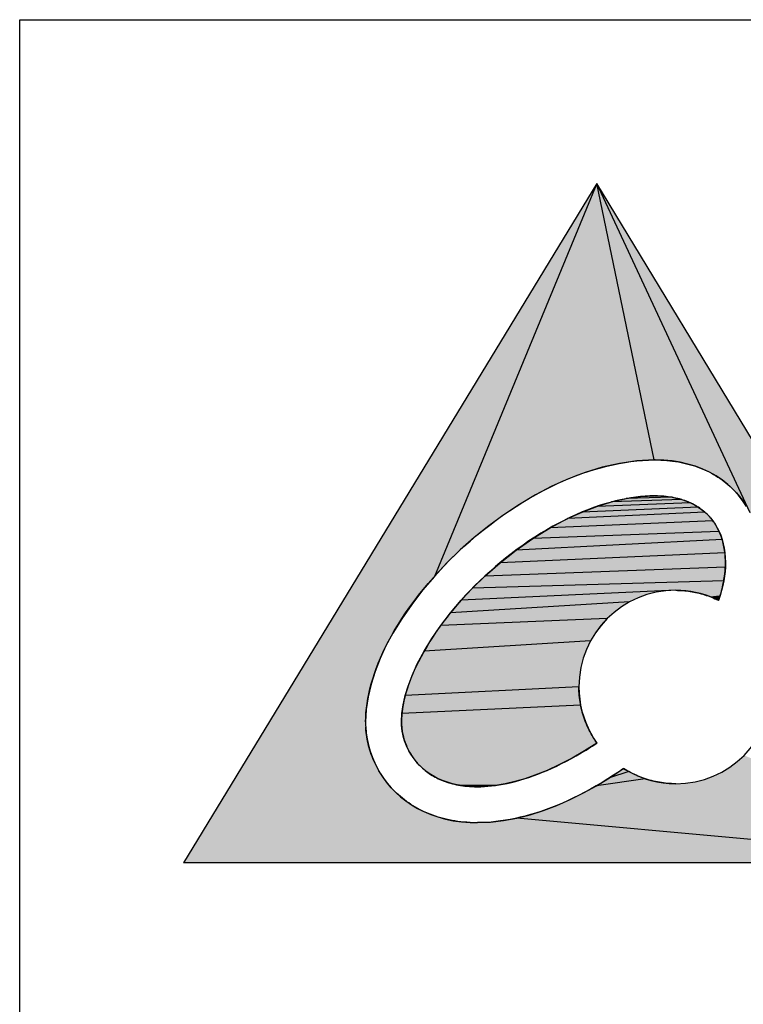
# Model space of a CAD drawing. Extents: x 0 to 1189, y 0 to 841.
# Tile 23 of 53: x 909 to 923, y 70 to 90. Entities that reach past the tile are written whole.
import ezdxf

# ---------------------------------------------------------------- set-up
doc = ezdxf.new("R2010")
doc.units = 0
doc.header["$LTSCALE"] = 65.395
doc.header["$MEASUREMENT"] = 0
doc.layers.get('0').update_dxf_attribs({"linetype": 'CONTINUOUS'})

msp = doc.modelspace()

# ---------------------------------------------------------------- linework, layer by layer
at = {"color": 3, "linetype": 'Continuous'}
for p, q in [((909, 90), (1174, 90)), ((909, 15), (909, 90))]:
    msp.add_line(p, q, dxfattribs=at)
at = {"color": 4, "linetype": 'Continuous'}
for p, q in [((920.46088, 86.74658), (912.25, 73.25)), ((920.46088, 86.74658), (917.2351, 78.93934)), ((928.6309, 73.25), (920.46088, 86.74658)), ((923.503, 80.20565), (920.46088, 86.74658)), ((921.59858, 81.25252), (920.46088, 86.74658)), ((920.91145, 81.18455), (920.56986, 81.10794)), ((921.25436, 81.23332), (920.91145, 81.18455)), ((921.5974, 81.25244), (921.25436, 81.23332)), ((921.59858, 81.25252), (921.5974, 81.25244)), ((921.59986, 81.25259), (921.59838, 81.25251)), ((921.60124, 81.25265), (921.5995, 81.25257)), ((921.60271, 81.25269), (921.60078, 81.25263)), ((921.60429, 81.25273), (921.60227, 81.25268)), ((921.60399, 81.25272), (921.6077, 81.25279)), ((921.60595, 81.25276), (921.60807, 81.25278)), ((921.61774, 81.2528), (921.6077, 81.25279)), ((921.60807, 81.25278), (921.61267, 81.2528)), ((921.78896, 81.24801), (921.61774, 81.25279)), ((921.95521, 81.2329), (921.78896, 81.24801)), ((922.11614, 81.20768), (921.95521, 81.2329)), ((922.2714, 81.17257), (922.11614, 81.20768)), ((920.23075, 81.0053), (919.89529, 80.87844)), ((920.56986, 81.10794), (920.23075, 81.0053)), ((922.42063, 81.12777), (922.2714, 81.17257)), ((922.56348, 81.07349), (922.42063, 81.12777)), ((922.6996, 81.00996), (922.56348, 81.07349)), ((922.82864, 80.93738), (922.6996, 81.00996)), ((919.89529, 80.87844), (919.56466, 80.72918)), ((922.95023, 80.85595), (922.82864, 80.93738)), ((923.06404, 80.7659), (922.95023, 80.85595)), ((919.56466, 80.72918), (919.24003, 80.55932)), ((923.1697, 80.66744), (923.06404, 80.7659)), ((923.26686, 80.56164), (923.1697, 80.66744)), ((919.24003, 80.55932), (918.92257, 80.37068)), ((920.46321, 80.33009), (920.75452, 80.41917)), ((922.32218, 80.39978), (920.46321, 80.33009)), ((920.75452, 80.41917), (921.04291, 80.48462)), ((922.14974, 80.46517), (920.75452, 80.41917)), ((921.04291, 80.48462), (921.32666, 80.52497)), ((921.95483, 80.51101), (921.04291, 80.48462)), ((921.32666, 80.52497), (921.60406, 80.53874)), ((921.61774, 80.53874), (921.60406, 80.53874)), ((921.61774, 80.53874), (921.73626, 80.53531)), ((921.73626, 80.53531), (921.84858, 80.52598)), ((921.84858, 80.52598), (921.95483, 80.51101)), ((921.95483, 80.51101), (922.05517, 80.49066)), ((922.05517, 80.49066), (922.14974, 80.46517)), ((922.14974, 80.46517), (922.23869, 80.43479)), ((922.23869, 80.43479), (922.32218, 80.39978)), ((922.32218, 80.39978), (922.40035, 80.36038)), ((923.35481, 80.44908), (923.26686, 80.56164)), ((923.43352, 80.33025), (923.35481, 80.44908)), ((918.92257, 80.37068), (918.61346, 80.16507)), ((919.87874, 80.08685), (920.17071, 80.21882)), ((922.60444, 80.2184), (919.87874, 80.08685)), ((920.17071, 80.21882), (920.46321, 80.33009)), ((922.47335, 80.31685), (920.17071, 80.21882)), ((922.40035, 80.36038), (922.47335, 80.31685)), ((922.47335, 80.31685), (922.54133, 80.26944)), ((922.54133, 80.26944), (922.60444, 80.2184)), ((922.60444, 80.2184), (922.66282, 80.16398)), ((918.61346, 80.16507), (918.31387, 79.94429)), ((919.53148, 79.90321), (919.87874, 80.08685)), ((922.76626, 80.04339), (919.53148, 79.90321)), ((922.66282, 80.16398), (922.71658, 80.10566)), ((922.71658, 80.10566), (922.76626, 80.04339)), ((922.76626, 80.04339), (922.81177, 79.97723)), ((918.31387, 79.94429), (918.02496, 79.71016)), ((919.19044, 79.69438), (919.53148, 79.90321)), ((922.88982, 79.8334), (919.19044, 79.69438)), ((922.81177, 79.97723), (922.85299, 79.90722)), ((922.85299, 79.90722), (922.88982, 79.8334)), ((922.88982, 79.8334), (922.92213, 79.75581)), ((918.02496, 79.71016), (917.74792, 79.4645)), ((918.85857, 79.46291), (919.19044, 79.69438)), ((922.94983, 79.67449), (918.85857, 79.46291)), ((922.92213, 79.75581), (922.94983, 79.67449)), ((922.94983, 79.67449), (922.97281, 79.5895)), ((917.74792, 79.4645), (917.48461, 79.20619)), ((918.53886, 79.21132), (918.85857, 79.46291)), ((922.97281, 79.5895), (922.99095, 79.50087)), ((922.99095, 79.50087), (923.00414, 79.40864)), ((923.00414, 79.40864), (918.53886, 79.21132)), ((923.00414, 79.40864), (923.01228, 79.31287)), ((923.01228, 79.31287), (923.01526, 79.21358)), ((917.48461, 79.20619), (917.2351, 78.93934)), ((918.23428, 78.94214), (918.53886, 79.21132)), ((923.01323, 79.12638), (918.23428, 78.94214)), ((923.00707, 79.037), (922.99669, 78.94557)), ((923.01323, 79.12638), (923.00707, 79.037)), ((923.01526, 79.21358), (923.01323, 79.12638)), ((917.2351, 78.93934), (917.00105, 78.66508)), ((917.99241, 78.70804), (918.23428, 78.94214)), ((922.98201, 78.85221), (917.99241, 78.70804)), ((922.98201, 78.85221), (922.96291, 78.75705)), ((922.99669, 78.94557), (922.98201, 78.85221)), ((917.00105, 78.66508), (916.78417, 78.38454)), ((917.76541, 78.46546), (917.99241, 78.70804)), ((922.02688, 78.66332), (917.76541, 78.46546)), ((921.83034, 78.6534), (921.63949, 78.62429)), ((922.02688, 78.66332), (921.83034, 78.6534)), ((922.12821, 78.66062), (922.02688, 78.66332)), ((922.22814, 78.65263), (922.12821, 78.66062)), ((922.32653, 78.63951), (922.22814, 78.65263)), ((922.42328, 78.62142), (922.32653, 78.63951)), ((922.93932, 78.66022), (922.91114, 78.56186)), ((922.96291, 78.75705), (922.93932, 78.66022)), ((917.55451, 78.21657), (917.76541, 78.46546)), ((921.27871, 78.51234), (921.11071, 78.43145)), ((921.45529, 78.57695), (921.27871, 78.51234)), ((921.63949, 78.62429), (921.45529, 78.57695)), ((922.51828, 78.59852), (922.42328, 78.62142)), ((922.61139, 78.57097), (922.51828, 78.59852)), ((922.7025, 78.53894), (922.61139, 78.57097)), ((922.79151, 78.50259), (922.7025, 78.53894)), ((922.87828, 78.46208), (922.79151, 78.50259)), ((922.91114, 78.56186), (922.87828, 78.46208)), ((916.78417, 78.38454), (916.58612, 78.09885)), ((921.11071, 78.43145), (917.55451, 78.21657)), ((920.95225, 78.33523), (920.8043, 78.22465)), ((921.11071, 78.43145), (920.95225, 78.33523)), ((916.58612, 78.09885), (916.40861, 77.80913)), ((917.36093, 77.96353), (917.55451, 78.21657)), ((920.66783, 78.10068), (917.36093, 77.96353)), ((920.66783, 78.10068), (920.54381, 77.96429)), ((920.8043, 78.22465), (920.66783, 78.10068)), ((917.18591, 77.7085), (917.36093, 77.96353)), ((920.54381, 77.96429), (920.43318, 77.81644)), ((916.40861, 77.80913), (916.27407, 77.55845)), ((917.03066, 77.45365), (917.18591, 77.7085)), ((920.43318, 77.81644), (920.33693, 77.6581)), ((916.27407, 77.55845), (916.1569, 77.30636)), ((920.33693, 77.6581), (917.03066, 77.45365)), ((920.25602, 77.49024), (920.1914, 77.31382)), ((920.33693, 77.6581), (920.25602, 77.49024)), ((916.1569, 77.30636), (916.05818, 77.05357)), ((916.89643, 77.20115), (917.03066, 77.45365)), ((920.1914, 77.31382), (920.14406, 77.12981)), ((916.78443, 76.95315), (916.89643, 77.20115)), ((920.14406, 77.12981), (920.11494, 76.93918)), ((916.05818, 77.05357), (915.97896, 76.80077)), ((916.71166, 76.75946), (916.78443, 76.95315)), ((920.11494, 76.93918), (920.10502, 76.7429)), ((915.97896, 76.80077), (915.9203, 76.5487)), ((916.65454, 76.57114), (916.71166, 76.75946)), ((920.10502, 76.7429), (916.65454, 76.57114)), ((920.10502, 76.7429), (920.10898, 76.61921)), ((915.9203, 76.5487), (915.88326, 76.29805)), ((916.61369, 76.38931), (916.65454, 76.57114)), ((920.10898, 76.61921), (920.12068, 76.49767)), ((920.12068, 76.49767), (920.13988, 76.3785)), ((915.88326, 76.29805), (915.8689, 76.04954)), ((916.58974, 76.21507), (916.61369, 76.38931)), ((920.13988, 76.3785), (916.58974, 76.21507)), ((920.13988, 76.3785), (920.16631, 76.26192)), ((916.58332, 76.04954), (916.58974, 76.21507)), ((920.16631, 76.26192), (920.19972, 76.14816)), ((920.19972, 76.14816), (920.23986, 76.03744)), ((915.8689, 76.04954), (915.86906, 76.0246)), ((915.86906, 76.0246), (915.86953, 76.00024)), ((915.86953, 76.00024), (915.87027, 75.97646)), ((915.87027, 75.97646), (915.87124, 75.95324)), ((915.87124, 75.95324), (915.88037, 75.83458)), ((916.58335, 76.03966), (916.58332, 76.04954)), ((916.58345, 76.02943), (916.58335, 76.03966)), ((916.58361, 76.01878), (916.58345, 76.02943)), ((916.58379, 76.0105), (916.58361, 76.01878)), ((916.584, 76.00193), (916.58379, 76.0105)), ((916.58458, 75.98384), (916.584, 76.00193)), ((916.5885, 75.92624), (916.58458, 75.98384)), ((916.59637, 75.86582), (916.5885, 75.92624)), ((920.23986, 76.03744), (920.28646, 75.92998)), ((920.28646, 75.92998), (920.33927, 75.82601)), ((915.88037, 75.83458), (915.89801, 75.71326)), ((915.89801, 75.71326), (915.92446, 75.59005)), ((916.60826, 75.80311), (916.59637, 75.86582)), ((916.62424, 75.73859), (916.60826, 75.80311)), ((916.6444, 75.6728), (916.62424, 75.73859)), ((920.33927, 75.82601), (920.39803, 75.72575)), ((920.39803, 75.72575), (920.4625, 75.62942)), ((915.92446, 75.59005), (915.95998, 75.46573)), ((916.66882, 75.60622), (916.6444, 75.6728)), ((916.69757, 75.53938), (916.66882, 75.60622)), ((916.73074, 75.47279), (916.69757, 75.53938)), ((920.4625, 75.62942), (920.2173, 75.47199)), ((915.95998, 75.46573), (916.00487, 75.34106)), ((916.00487, 75.34106), (916.04963, 75.23747)), ((916.7684, 75.40694), (916.73074, 75.47279)), ((916.81063, 75.34236), (916.7684, 75.40694)), ((916.85751, 75.27955), (916.81063, 75.34236)), ((919.97023, 75.32863), (919.72268, 75.19996)), ((920.2173, 75.47199), (919.97023, 75.32863)), ((923.24842, 75.26017), (923.38478, 75.38421)), ((916.04963, 75.23747), (916.10127, 75.13463)), ((916.10127, 75.13463), (916.15993, 75.03298)), ((916.90912, 75.21902), (916.85751, 75.27955)), ((916.96578, 75.16092), (916.90912, 75.21902)), ((917.02719, 75.10514), (916.96578, 75.16092)), ((919.72268, 75.19996), (919.47602, 75.08659)), ((920.97755, 75.11413), (920.98715, 75.12139)), ((920.98911, 75.12285), (920.98503, 75.11979)), ((920.98873, 75.12256), (920.99242, 75.12524)), ((920.99242, 75.12524), (920.99084, 75.12411)), ((920.99242, 75.12524), (921.09402, 75.06437)), ((922.94228, 75.05324), (923.1006, 75.14952)), ((923.1006, 75.14952), (923.24842, 75.26017)), ((916.15993, 75.03298), (916.22579, 74.93297)), ((916.22579, 74.93297), (916.299, 74.83506)), ((917.0937, 75.05209), (917.02719, 75.10514)), ((917.16563, 75.00217), (917.0937, 75.05209)), ((917.24335, 74.95579), (917.16563, 75.00217)), ((917.32719, 74.91336), (917.24335, 74.95579)), ((919.23162, 74.98911), (919.03067, 74.92048)), ((919.47602, 75.08659), (919.23162, 74.98911)), ((920.45608, 74.78125), (920.71471, 74.93884)), ((920.71471, 74.93884), (920.96992, 75.10868)), ((921.09402, 75.06437), (920.71471, 74.93884)), ((920.97137, 75.10967), (920.90926, 75.06701)), ((920.96992, 75.10868), (920.97376, 75.11136)), ((920.97455, 75.11192), (920.97291, 75.11075)), ((920.97376, 75.11136), (920.97755, 75.11413)), ((920.97834, 75.11472), (920.97633, 75.11323)), ((921.09402, 75.06437), (920.97755, 75.11413)), ((921.09402, 75.06437), (921.19948, 75.00963)), ((921.19948, 75.00963), (921.30857, 74.9613)), ((921.30857, 74.9613), (921.42107, 74.91965)), ((922.59798, 74.90765), (922.77442, 74.97229)), ((922.77442, 74.97229), (922.94228, 75.05324)), ((916.299, 74.83506), (916.37974, 74.73968)), ((916.37974, 74.73968), (916.46793, 74.6478)), ((917.4175, 74.87527), (917.32719, 74.91336)), ((917.51463, 74.84193), (917.4175, 74.87527)), ((917.59746, 74.81895), (917.51463, 74.84193)), ((917.68506, 74.79947), (917.59746, 74.81895)), ((917.77758, 74.78371), (917.68506, 74.79947)), ((918.45096, 74.7869), (917.77758, 74.78371)), ((917.87522, 74.77187), (917.77758, 74.78371)), ((917.97814, 74.76416), (917.87522, 74.77187)), ((918.01559, 74.76279), (917.97814, 74.76416)), ((918.05343, 74.76193), (918.01559, 74.76279)), ((918.09172, 74.76164), (918.05343, 74.76193)), ((918.26808, 74.76765), (918.09172, 74.76164)), ((918.45096, 74.7869), (918.26808, 74.76765)), ((918.63954, 74.81902), (918.45096, 74.7869)), ((918.83305, 74.86366), (918.63954, 74.81902)), ((919.03067, 74.92048), (918.83305, 74.86366)), ((920.19474, 74.63672), (920.45608, 74.78125)), ((921.42107, 74.91965), (920.45608, 74.78125)), ((921.42107, 74.91965), (921.53676, 74.88495)), ((921.53676, 74.88495), (921.65541, 74.85748)), ((921.65541, 74.85748), (921.77679, 74.83752)), ((921.77679, 74.83752), (921.90069, 74.82534)), ((921.90069, 74.82534), (922.02688, 74.82122)), ((922.02688, 74.82122), (922.22325, 74.83115)), ((922.22325, 74.83115), (922.41394, 74.86028)), ((922.41394, 74.86028), (922.59798, 74.90765)), ((916.46793, 74.6478), (916.56412, 74.56037)), ((916.56412, 74.56037), (916.66822, 74.47792)), ((919.9314, 74.50606), (920.19474, 74.63672)), ((916.66822, 74.47792), (916.78011, 74.40101)), ((916.78011, 74.40101), (916.89971, 74.33019)), ((919.40156, 74.28956), (919.66677, 74.39007)), ((919.66677, 74.39007), (919.9314, 74.50606)), ((916.89971, 74.33019), (917.02691, 74.26601)), ((917.02691, 74.26601), (917.1616, 74.20901)), ((917.1616, 74.20901), (917.30369, 74.15975)), ((917.30369, 74.15975), (917.45307, 74.11876)), ((918.60957, 74.08903), (918.87225, 74.13824)), ((918.87225, 74.13824), (919.13649, 74.20535)), ((928.6309, 73.24999), (918.87225, 74.13824)), ((919.13649, 74.20535), (919.40156, 74.28956)), ((917.45307, 74.11876), (917.60964, 74.08661)), ((917.60964, 74.08661), (917.77329, 74.06384)), ((917.77329, 74.06384), (917.94394, 74.051)), ((917.94394, 74.051), (917.98037, 74.04948)), ((917.98037, 74.04948), (918.01722, 74.04841)), ((918.01722, 74.04841), (918.05438, 74.04779)), ((918.05438, 74.04779), (918.09172, 74.04758)), ((918.09172, 74.04758), (918.34916, 74.05854)), ((918.34916, 74.05854), (918.60957, 74.08903)), ((928.6309, 73.24999), (912.25, 73.24999))]:
    msp.add_line(p, q, dxfattribs=at)
for points in [[(917.74792, 79.4645), (917.82023, 79.53073), (917.94656, 79.64283), (918.07446, 79.75182), (918.20366, 79.85752), (918.33394, 79.95977), (918.46506, 80.05842), (918.5968, 80.15336), (918.72896, 80.24447), (918.86134, 80.33169), (918.99377, 80.41495), (919.12608, 80.4942), (919.25812, 80.5694), (919.38975, 80.64054), (919.52084, 80.7076), (919.65128, 80.7706), (919.78098, 80.82955), (919.90983, 80.88446), (920.03776, 80.93536), (920.16471, 80.9823), (920.29061, 81.02531), (920.41541, 81.06442), (920.53907, 81.0997), (920.66156, 81.13118), (920.78286, 81.15893), (920.90293, 81.18297), (921.02177, 81.20338), (921.13937, 81.22019), (921.25573, 81.23346), (921.37085, 81.24323), (921.48474, 81.24954), (921.5974, 81.25244)], [(921.61774, 81.2528), (921.67043, 81.25245), (921.73114, 81.25081), (921.79115, 81.24788), (921.85046, 81.24366), (921.90905, 81.23817), (921.9669, 81.23143), (922.024, 81.22345), (922.08032, 81.21424), (922.13586, 81.20383), (922.1906, 81.19223), (922.24452, 81.17945), (922.29762, 81.16552), (922.34988, 81.15044), (922.40128, 81.13423), (922.45182, 81.11692), (922.50149, 81.09851), (922.55027, 81.07902), (922.59815, 81.05847), (922.64513, 81.03688), (922.69119, 81.01425), (922.73633, 80.99061), (922.78054, 80.96597), (922.8238, 80.94034), (922.86612, 80.91373), (922.90748, 80.88617), (922.94788, 80.85766), (922.98731, 80.82822), (923.02577, 80.79786), (923.06324, 80.76659), (923.09972, 80.73442), (923.13521, 80.70137), (923.1697, 80.66744)], [(923.1697, 80.66744), (923.2025, 80.6336), (923.23443, 80.59888), (923.26546, 80.56329), (923.2956, 80.52684), (923.32483, 80.48953), (923.35315, 80.45137), (923.38055, 80.41237)], [(921.60406, 80.53874), (921.51438, 80.53726), (921.42267, 80.53276), (921.32894, 80.52519), (921.23319, 80.51446), (921.13542, 80.50051), (921.03566, 80.48327), (920.93395, 80.46267), (920.83031, 80.43864), (920.7248, 80.41112), (920.61749, 80.38005), (920.50846, 80.34538), (920.39779, 80.30706), (920.2856, 80.26506), (920.172, 80.21936), (920.05712, 80.16993), (919.94112, 80.11678), (919.82417, 80.05991), (919.70644, 79.99935), (919.58813, 79.93514), (919.46944, 79.86734), (919.35061, 79.79602), (919.23185, 79.72128), (919.11343, 79.64322), (918.99558, 79.56197), (918.87857, 79.47768), (918.76265, 79.39051), (918.64809, 79.30062), (918.53515, 79.20822), (918.45053, 79.13641), (918.3412, 79.04019), (918.23428, 78.94214)], [(922.66282, 80.16398), (922.65117, 80.17546), (922.62803, 80.19731), (922.60432, 80.2185), (922.58003, 80.23902), (922.55515, 80.25888), (922.52968, 80.27809), (922.5036, 80.29665), (922.4769, 80.31455), (922.44959, 80.3318), (922.42163, 80.34841), (922.39304, 80.36437), (922.36378, 80.37967), (922.33386, 80.39432), (922.30325, 80.40832), (922.27194, 80.42165), (922.23993, 80.43432), (922.20718, 80.44632), (922.17369, 80.45764), (922.13944, 80.46827), (922.10442, 80.4782), (922.0686, 80.48743), (922.03198, 80.49594), (921.99454, 80.50373), (921.95627, 80.51077), (921.91714, 80.51706), (921.87714, 80.52258), (921.83625, 80.52732), (921.79444, 80.53126), (921.75171, 80.53439), (921.70803, 80.53669), (921.66338, 80.53815), (921.61774, 80.53874)], [(923.01526, 79.21358), (923.0151, 79.23224), (923.01418, 79.27115), (923.01248, 79.30943), (923.00999, 79.34708), (923.00674, 79.38411), (923.00275, 79.42053), (922.99801, 79.45634), (922.99254, 79.49153), (922.98635, 79.52613), (922.97945, 79.56012), (922.97185, 79.59352), (922.96356, 79.62633), (922.95459, 79.65855), (922.94494, 79.69019), (922.93463, 79.72126), (922.92366, 79.75175), (922.91204, 79.78166), (922.89977, 79.81102), (922.88687, 79.83981), (922.87333, 79.86804), (922.85916, 79.89571), (922.84436, 79.92284), (922.82895, 79.94941), (922.82101, 79.96249), (922.81292, 79.97544), (922.79627, 80.00091), (922.77902, 80.02584), (922.76116, 80.05022), (922.7427, 80.07406), (922.72363, 80.09736), (922.70396, 80.12011), (922.68369, 80.14232), (922.66282, 80.16398)], [(915.8689, 76.04954), (915.87142, 76.13937), (915.87708, 76.23049), (915.88595, 76.32293), (915.89806, 76.41673), (915.91349, 76.51188), (915.9323, 76.60842), (915.95455, 76.70636), (915.98031, 76.80569), (916.00964, 76.90644), (916.04263, 77.00858), (916.07934, 77.11211), (916.11983, 77.21702), (916.16419, 77.32328), (916.21247, 77.43086), (916.26473, 77.53972), (916.32103, 77.64981), (916.38143, 77.76106), (916.44597, 77.87342), (916.51468, 77.9868), (916.5876, 78.10111), (916.66474, 78.21625), (916.74611, 78.33211), (916.8317, 78.44857), (916.92148, 78.56548), (917.01542, 78.6827), (917.11347, 78.80006), (917.21556, 78.9174), (917.32158, 79.03454), (917.43144, 79.15127), (917.545, 79.26739), (917.66212, 79.38269), (917.74792, 79.4645)], [(922.87828, 78.46208), (922.89156, 78.50085), (922.90414, 78.53945), (922.91602, 78.57789), (922.92722, 78.61615), (922.93772, 78.65422), (922.94754, 78.69209), (922.95668, 78.72975), (922.96514, 78.76719), (922.97292, 78.80439), (922.98003, 78.84135), (922.98648, 78.87805), (922.99226, 78.91449), (922.99738, 78.95065), (923.00184, 78.98652), (923.00403, 79.00626), (923.00749, 79.04166), (923.0103, 79.07673), (923.01248, 79.11147), (923.01403, 79.14586), (923.01495, 79.17991), (923.01526, 79.21358)], [(918.23428, 78.94214), (918.13702, 78.8508), (918.04133, 78.7573), (917.9474, 78.66181), (917.85542, 78.56453), (917.76559, 78.46566), (917.67809, 78.36542), (917.59313, 78.26406), (917.51089, 78.1618), (917.50754, 78.15755), (917.42838, 78.05474), (917.35237, 77.95169), (917.27965, 77.84866), (917.21036, 77.74592), (917.1446, 77.64373), (917.08246, 77.54234), (917.02403, 77.44199), (916.96936, 77.34291), (916.91847, 77.24532), (916.8714, 77.14941), (916.82812, 77.05537), (916.78863, 76.96336), (916.75288, 76.87351), (916.72081, 76.78595), (916.69236, 76.70079), (916.66744, 76.6181), (916.64597, 76.53794), (916.62785, 76.46036), (916.61298, 76.38539), (916.60123, 76.31304), (916.5925, 76.2433), (916.58669, 76.17616), (916.58366, 76.11159), (916.58332, 76.04954)], [(922.02688, 78.66332), (922.06334, 78.66297), (922.09973, 78.66193), (922.13607, 78.66018), (922.17233, 78.65775), (922.20852, 78.65462), (922.24463, 78.6508), (922.28065, 78.64628), (922.31658, 78.64107), (922.35242, 78.63518), (922.38815, 78.62859), (922.42377, 78.62131), (922.45928, 78.61335), (922.49466, 78.60469), (922.5299, 78.59536), (922.56501, 78.58533), (922.59997, 78.57463), (922.63477, 78.56324), (922.6694, 78.55118), (922.70385, 78.53843), (922.73811, 78.52502), (922.77218, 78.51092), (922.80604, 78.49617), (922.83967, 78.48074), (922.87308, 78.46465), (922.87828, 78.46208)], [(920.4625, 75.62942), (920.46026, 75.63257), (920.43589, 75.66769), (920.41233, 75.70329), (920.38958, 75.73935), (920.36765, 75.77586), (920.34655, 75.8128), (920.3263, 75.85014), (920.30689, 75.88787), (920.28834, 75.92598), (920.27066, 75.96444), (920.25384, 76.00324), (920.2379, 76.04236), (920.22285, 76.08179), (920.20868, 76.12151), (920.1954, 76.1615), (920.18302, 76.20175), (920.17154, 76.24225), (920.16096, 76.28298), (920.15129, 76.32393), (920.14253, 76.36508), (920.13468, 76.40643), (920.12775, 76.44796), (920.12173, 76.48967), (920.11663, 76.53153), (920.11246, 76.57354), (920.10921, 76.61569), (920.10688, 76.65798), (920.10549, 76.70038), (920.10502, 76.7429)], [(916.37974, 74.73968), (916.34902, 74.7746), (916.31917, 74.8101), (916.2902, 74.8462), (916.26211, 74.88286), (916.23491, 74.92008), (916.2086, 74.95785), (916.1832, 74.99615), (916.1587, 75.03497), (916.13513, 75.07428), (916.1125, 75.11407), (916.0908, 75.15432), (916.07005, 75.19501), (916.05027, 75.23611), (916.03146, 75.2776), (916.01363, 75.31945), (915.9968, 75.36162), (915.98098, 75.4041), (915.96617, 75.44684), (915.95239, 75.4898), (915.93965, 75.53296), (915.92795, 75.57625), (915.91732, 75.61965), (915.90774, 75.6631), (915.89923, 75.70656), (915.8918, 75.74997), (915.88544, 75.79327), (915.88017, 75.83642), (915.87597, 75.87936), (915.87285, 75.92202), (915.87124, 75.95324)], [(916.58458, 75.98384), (916.58576, 75.95994), (916.58764, 75.93532), (916.59025, 75.91005), (916.59359, 75.8842), (916.59768, 75.85784), (916.59776, 75.85734), (916.6026, 75.83055), (916.60819, 75.80343), (916.6145, 75.77606), (916.62154, 75.74852), (916.62929, 75.72086), (916.63774, 75.69317), (916.64688, 75.66549), (916.65669, 75.63789), (916.66716, 75.61043), (916.67826, 75.58314), (916.68997, 75.55609), (916.70229, 75.52931), (916.71519, 75.50284), (916.72865, 75.47672), (916.74266, 75.45097), (916.75719, 75.42563), (916.77223, 75.40072), (916.78777, 75.37626), (916.80378, 75.35227), (916.82026, 75.32877), (916.83718, 75.30577), (916.85455, 75.28328), (916.87233, 75.26133), (916.89052, 75.2399), (916.90912, 75.21902)], [(918.09172, 74.76164), (918.15883, 74.76237), (918.22788, 74.76514), (918.29886, 74.77001), (918.37177, 74.77704), (918.44659, 74.78629), (918.52329, 74.79781), (918.60185, 74.81166), (918.68223, 74.82788), (918.76437, 74.84653), (918.84823, 74.86763), (918.93373, 74.89124), (919.0208, 74.91738), (919.10936, 74.94609), (919.19932, 74.97737), (919.29057, 75.01125), (919.38301, 75.04772), (919.47651, 75.0868), (919.57096, 75.12846), (919.66622, 75.1727), (919.76216, 75.21948), (919.85864, 75.26878), (919.9555, 75.32056), (920.05261, 75.37476), (920.14981, 75.43133), (920.24694, 75.49021), (920.34387, 75.55133), (920.36609, 75.56568), (920.4625, 75.62942)], [(916.90912, 75.21902), (916.92146, 75.20578), (916.94621, 75.18023), (916.97136, 75.15555), (916.99696, 75.13173), (917.02301, 75.10873), (917.04953, 75.08652), (917.07656, 75.06509), (917.1041, 75.04442), (917.13218, 75.02449), (917.16082, 75.00529), (917.19004, 74.98681), (917.21987, 74.96905), (917.25031, 74.95199), (917.2814, 74.93563), (917.31315, 74.91996), (917.3456, 74.90499), (917.37875, 74.89072), (917.41263, 74.87714), (917.44728, 74.86426), (917.48271, 74.85208), (917.51894, 74.84061), (917.556, 74.82986), (917.59392, 74.81983), (917.63273, 74.81054), (917.67244, 74.80199), (917.71309, 74.7942), (917.7547, 74.78718), (917.7973, 74.78094), (917.84092, 74.7755), (917.88558, 74.77088), (917.93132, 74.7671), (917.97814, 74.76416)], [(922.02688, 74.82122), (921.98605, 74.82165), (921.94532, 74.82294), (921.90471, 74.82508), (921.86423, 74.82808), (921.82388, 74.83193), (921.78367, 74.83663), (921.7436, 74.84218), (921.7037, 74.84857), (921.66395, 74.85581), (921.62438, 74.86389), (921.585, 74.87281), (921.54581, 74.88257), (921.50682, 74.89316), (921.46805, 74.90459), (921.42951, 74.91684), (921.3912, 74.92993), (921.35315, 74.94383), (921.31536, 74.95856), (921.27785, 74.9741), (921.24063, 74.99045), (921.20372, 75.0076), (921.16712, 75.02556), (921.13086, 75.04431), (921.09495, 75.06386), (921.0594, 75.08418), (921.02423, 75.10528), (920.99242, 75.12524)], [(920.90926, 75.06701), (920.79407, 74.99012), (920.67908, 74.91626), (920.5644, 74.84548), (920.45014, 74.7778), (920.33642, 74.71324), (920.22331, 74.6518), (920.11091, 74.59349), (919.99931, 74.5383), (919.88856, 74.48623), (919.77875, 74.43726), (919.66993, 74.39136), (919.56216, 74.34852), (919.45549, 74.3087), (919.34995, 74.27188), (919.24559, 74.23801), (919.14243, 74.20706), (919.04051, 74.17899), (918.93984, 74.15376), (918.84044, 74.13133), (918.74232, 74.11166), (918.6455, 74.09469), (918.54997, 74.0804), (918.45574, 74.06874), (918.36281, 74.05967), (918.27117, 74.05314), (918.18081, 74.04913), (918.09172, 74.04758)], [(917.94394, 74.051), (917.88235, 74.0544), (917.82148, 74.05912), (917.76135, 74.06515), (917.70196, 74.07246), (917.6433, 74.08105), (917.5854, 74.09091), (917.52825, 74.10201), (917.47186, 74.11434), (917.41624, 74.1279), (917.3614, 74.14266), (917.30734, 74.15862), (917.25408, 74.17575), (917.20162, 74.19406), (917.14999, 74.21351), (917.09918, 74.23411), (917.04922, 74.25583), (917.00011, 74.27865), (916.95188, 74.30257), (916.90454, 74.32756), (916.8581, 74.35361), (916.81259, 74.3807), (916.76801, 74.4088), (916.7244, 74.43791), (916.68177, 74.468), (916.64013, 74.49905), (916.59953, 74.53102), (916.55996, 74.5639), (916.52147, 74.59767), (916.48407, 74.63228), (916.44778, 74.66771), (916.41263, 74.70393), (916.37974, 74.73968)]]:
    msp.add_lwpolyline(points, dxfattribs=at)
for centre, radius, start, end in [((922.02628, 76.74206), 1.92126, 89.982214, 179.974839), ((922.02605, 76.74229), 1.92107, 270.0248, 0.01815), ((917.91114, 76.05099), 2.04224, 180.040573, 182.743347), ((918.39151, 76.05136), 1.80819, 180.057528, 182.139849), ((918.09284, 77.37308), 2.61144, 267.482594, 269.97538), ((918.08871, 77.11219), 3.06461, 267.292323, 270.056214)]:
    msp.add_arc(centre, radius, start, end, dxfattribs=at)
for points in [[(912.25, 73.25), (920.46088, 86.74658), (917.2351, 78.93934)], [(917.2351, 78.93934), (920.46088, 86.74658), (917.48461, 79.20619)], [(917.74792, 79.4645), (917.48461, 79.20619), (920.46088, 86.74658)], [(918.02496, 79.71016), (917.74792, 79.4645), (920.46088, 86.74658)], [(918.31387, 79.94429), (918.02496, 79.71016), (920.46088, 86.74658)], [(918.61346, 80.16507), (918.31387, 79.94429), (920.46088, 86.74658)], [(918.92257, 80.37068), (918.61346, 80.16507), (920.46088, 86.74658)], [(919.24003, 80.55932), (918.92257, 80.37068), (920.46088, 86.74658)], [(919.56466, 80.72918), (919.24003, 80.55932), (920.46088, 86.74658)], [(919.89529, 80.87844), (919.56466, 80.72918), (920.46088, 86.74658)], [(920.23075, 81.0053), (919.89529, 80.87844), (920.46088, 86.74658)], [(920.56986, 81.10794), (920.23075, 81.0053), (920.46088, 86.74658)], [(920.46088, 86.74658), (928.6309, 73.24999), (923.503, 80.20565)], [(921.59858, 81.25252), (921.25436, 81.23332), (920.46088, 86.74658)], [(921.25436, 81.23332), (920.91145, 81.18455), (920.46088, 86.74658)], [(920.91145, 81.18455), (920.56986, 81.10794), (920.46088, 86.74658)], [(921.6077, 81.25279), (921.60429, 81.25273), (920.46088, 86.74658)], [(921.60429, 81.25273), (921.60271, 81.25269), (920.46088, 86.74658)], [(921.60271, 81.25269), (921.60124, 81.25265), (920.46088, 86.74658)], [(921.60124, 81.25265), (921.59986, 81.25259), (920.46088, 86.74658)], [(921.59858, 81.25252), (920.46088, 86.74658), (921.59986, 81.25259)], [(921.6077, 81.25279), (920.46088, 86.74658), (921.60955, 81.25279)], [(921.60955, 81.25279), (920.46088, 86.74658), (921.61213, 81.25279)], [(921.61213, 81.25279), (920.46088, 86.74658), (921.61487, 81.25279)], [(921.61487, 81.25279), (920.46088, 86.74658), (921.61774, 81.25279)], [(921.61774, 81.25279), (920.46088, 86.74658), (921.78896, 81.24801)], [(921.78896, 81.24801), (920.46088, 86.74658), (921.95521, 81.2329)], [(921.95521, 81.2329), (920.46088, 86.74658), (922.11614, 81.20768)], [(922.11614, 81.20768), (920.46088, 86.74658), (922.2714, 81.17257)], [(922.2714, 81.17257), (920.46088, 86.74658), (922.42063, 81.12777)], [(922.42063, 81.12777), (920.46088, 86.74658), (922.56348, 81.07349)], [(922.56348, 81.07349), (920.46088, 86.74658), (922.6996, 81.00996)], [(922.6996, 81.00996), (920.46088, 86.74658), (922.82864, 80.93738)], [(922.82864, 80.93738), (920.46088, 86.74658), (922.95023, 80.85595)], [(922.95023, 80.85595), (920.46088, 86.74658), (923.06404, 80.7659)], [(923.06404, 80.7659), (920.46088, 86.74658), (923.1697, 80.66744)], [(923.1697, 80.66744), (920.46088, 86.74658), (923.26686, 80.56164)], [(923.26686, 80.56164), (920.46088, 86.74658), (923.35481, 80.44908)], [(923.35481, 80.44908), (920.46088, 86.74658), (923.43352, 80.33025)], [(920.46088, 86.74658), (923.503, 80.20565), (923.43352, 80.33025)], [(921.5974, 81.25244), (921.25436, 81.23332), (921.59858, 81.25252)], [(921.60595, 81.25276), (921.60429, 81.25273), (921.6077, 81.25279)], [(920.46321, 80.33009), (920.75452, 80.41917), (922.32218, 80.39978)], [(920.46321, 80.33009), (922.32218, 80.39978), (922.40035, 80.36038)], [(920.75452, 80.41917), (921.04291, 80.48462), (922.14974, 80.46517)], [(920.75452, 80.41917), (922.14974, 80.46517), (922.23869, 80.43479)], [(922.23869, 80.43479), (922.32218, 80.39978), (920.75452, 80.41917)], [(921.04291, 80.48462), (921.32666, 80.52497), (921.95483, 80.51101)], [(921.04291, 80.48462), (921.95483, 80.51101), (922.05517, 80.49066)], [(922.05517, 80.49066), (922.14974, 80.46517), (921.04291, 80.48462)], [(921.73626, 80.53531), (921.32666, 80.52497), (921.61769, 80.53874)], [(921.61769, 80.53874), (921.32666, 80.52497), (921.61754, 80.53874)], [(921.61754, 80.53874), (921.32666, 80.52497), (921.6173, 80.53874)], [(921.6173, 80.53874), (921.32666, 80.52497), (921.61698, 80.53874)], [(921.61698, 80.53874), (921.32666, 80.52497), (921.61659, 80.53874)], [(921.61659, 80.53874), (921.32666, 80.52497), (921.61612, 80.53874)], [(921.61612, 80.53874), (921.32666, 80.52497), (921.6156, 80.53874)], [(921.6156, 80.53874), (921.32666, 80.52497), (921.61503, 80.53874)], [(921.61503, 80.53874), (921.32666, 80.52497), (921.61441, 80.53874)], [(921.61441, 80.53874), (921.32666, 80.52497), (921.61375, 80.53874)], [(921.61375, 80.53874), (921.32666, 80.52497), (921.61306, 80.53874)], [(921.61306, 80.53874), (921.32666, 80.52497), (921.61236, 80.53874)], [(921.61236, 80.53874), (921.32666, 80.52497), (921.61163, 80.53874)], [(921.61163, 80.53874), (921.32666, 80.52497), (921.6109, 80.53874)], [(921.6109, 80.53874), (921.32666, 80.52497), (921.61017, 80.53874)], [(921.61017, 80.53874), (921.32666, 80.52497), (921.60944, 80.53874)], [(921.60944, 80.53874), (921.32666, 80.52497), (921.60874, 80.53874)], [(921.60874, 80.53874), (921.32666, 80.52497), (921.60805, 80.53874)], [(921.60805, 80.53874), (921.32666, 80.52497), (921.60739, 80.53874)], [(921.60739, 80.53874), (921.32666, 80.52497), (921.60677, 80.53874)], [(921.60677, 80.53874), (921.32666, 80.52497), (921.6062, 80.53874)], [(921.6062, 80.53874), (921.32666, 80.52497), (921.60568, 80.53874)], [(921.60568, 80.53874), (921.32666, 80.52497), (921.60521, 80.53874)], [(921.60521, 80.53874), (921.32666, 80.52497), (921.60482, 80.53874)], [(921.60482, 80.53874), (921.32666, 80.52497), (921.6045, 80.53874)], [(921.6045, 80.53874), (921.32666, 80.52497), (921.60426, 80.53874)], [(921.32666, 80.52497), (921.60406, 80.53874), (921.60426, 80.53874)], [(921.84858, 80.52598), (921.32666, 80.52497), (921.73626, 80.53531)], [(921.84858, 80.52598), (921.95483, 80.51101), (921.32666, 80.52497)], [(919.87874, 80.08685), (920.17071, 80.21882), (922.60444, 80.2184)], [(919.87874, 80.08685), (922.60444, 80.2184), (922.66282, 80.16398)], [(920.17071, 80.21882), (920.46321, 80.33009), (922.47335, 80.31685)], [(920.17071, 80.21882), (922.47335, 80.31685), (922.54133, 80.26944)], [(922.54133, 80.26944), (922.60444, 80.2184), (920.17071, 80.21882)], [(922.40035, 80.36038), (922.47335, 80.31685), (920.46321, 80.33009)], [(919.53148, 79.90321), (919.87874, 80.08685), (922.76626, 80.04339)], [(919.53148, 79.90321), (922.76626, 80.04339), (922.81177, 79.97723)], [(922.71658, 80.10566), (919.87874, 80.08685), (922.66282, 80.16398)], [(922.71658, 80.10566), (922.76626, 80.04339), (919.87874, 80.08685)], [(919.19044, 79.69438), (919.53148, 79.90321), (922.88982, 79.8334)], [(919.19044, 79.69438), (922.88982, 79.8334), (922.92213, 79.75581)], [(922.85299, 79.90722), (919.53148, 79.90321), (922.81177, 79.97723)], [(922.85299, 79.90722), (922.88982, 79.8334), (919.53148, 79.90321)], [(918.85857, 79.46291), (919.19044, 79.69438), (922.94983, 79.67449)], [(918.85857, 79.46291), (922.94983, 79.67449), (922.97281, 79.5895)], [(922.92213, 79.75581), (922.94983, 79.67449), (919.19044, 79.69438)], [(918.53886, 79.21132), (918.85857, 79.46291), (923.00414, 79.40864)], [(922.99095, 79.50087), (918.85857, 79.46291), (922.97281, 79.5895)], [(922.99095, 79.50087), (923.00414, 79.40864), (918.85857, 79.46291)], [(918.53886, 79.21132), (923.00414, 79.40864), (923.01228, 79.31287)], [(923.01526, 79.21358), (918.53886, 79.21132), (923.01228, 79.31287)], [(918.23428, 78.94214), (918.53886, 79.21132), (923.01323, 79.12638)], [(918.23428, 78.94214), (923.01323, 79.12638), (923.00707, 79.037)], [(922.99669, 78.94557), (918.23428, 78.94214), (923.00707, 79.037)], [(923.01526, 79.21358), (923.01323, 79.12638), (918.53886, 79.21132)], [(917.00105, 78.66508), (912.25, 73.25), (917.2351, 78.93934)], [(917.99241, 78.70804), (918.23428, 78.94214), (922.98201, 78.85221)], [(917.99241, 78.70804), (922.98201, 78.85221), (922.96291, 78.75705)], [(922.99669, 78.94557), (922.98201, 78.85221), (918.23428, 78.94214)], [(916.78417, 78.38454), (912.25, 73.25), (917.00105, 78.66508)], [(917.76541, 78.46546), (917.99241, 78.70804), (922.02688, 78.66332)], [(917.76541, 78.46546), (922.02688, 78.66332), (921.83034, 78.6534)], [(921.63949, 78.62429), (917.76541, 78.46546), (921.83034, 78.6534)], [(917.99241, 78.70804), (922.96291, 78.75705), (922.02688, 78.66332)], [(922.02688, 78.66332), (922.96291, 78.75705), (922.12821, 78.66062)], [(922.96291, 78.75705), (922.93932, 78.66022), (922.12821, 78.66062)], [(922.22814, 78.65263), (922.12821, 78.66062), (922.93932, 78.66022)], [(922.22814, 78.65263), (922.93932, 78.66022), (922.32653, 78.63951)], [(922.32653, 78.63951), (922.93932, 78.66022), (922.42328, 78.62142)], [(922.42328, 78.62142), (922.93932, 78.66022), (922.51828, 78.59852)], [(922.51828, 78.59852), (922.93932, 78.66022), (922.61139, 78.57097)], [(922.93932, 78.66022), (922.91114, 78.56186), (922.61139, 78.57097)], [(917.55451, 78.21657), (917.76541, 78.46546), (921.11071, 78.43145)], [(921.45529, 78.57695), (917.76541, 78.46546), (921.63949, 78.62429)], [(921.27871, 78.51234), (917.76541, 78.46546), (921.45529, 78.57695)], [(921.27871, 78.51234), (921.11071, 78.43145), (917.76541, 78.46546)], [(922.7025, 78.53894), (922.61139, 78.57097), (922.91114, 78.56186)], [(922.7025, 78.53894), (922.91114, 78.56186), (922.79151, 78.50259)], [(922.91114, 78.56186), (922.87828, 78.46208), (922.79151, 78.50259)], [(916.58612, 78.09885), (912.25, 73.25), (916.78417, 78.38454)], [(917.55451, 78.21657), (921.11071, 78.43145), (920.95225, 78.33523)], [(920.8043, 78.22465), (917.55451, 78.21657), (920.95225, 78.33523)], [(916.40861, 77.80913), (912.25, 73.25), (916.58612, 78.09885)], [(917.36093, 77.96353), (917.55451, 78.21657), (920.66783, 78.10068)], [(917.36093, 77.96353), (920.66783, 78.10068), (920.54381, 77.96429)], [(920.8043, 78.22465), (920.66783, 78.10068), (917.55451, 78.21657)], [(917.18591, 77.7085), (917.36093, 77.96353), (920.43318, 77.81644)], [(920.54381, 77.96429), (920.43318, 77.81644), (917.36093, 77.96353)], [(916.27407, 77.55845), (912.25, 73.25), (916.40861, 77.80913)], [(917.03066, 77.45365), (917.18591, 77.7085), (920.33693, 77.6581)], [(920.43318, 77.81644), (920.33693, 77.6581), (917.18591, 77.7085)], [(916.1569, 77.30636), (912.25, 73.25), (916.27407, 77.55845)], [(917.03066, 77.45365), (920.33693, 77.6581), (920.25602, 77.49024)], [(920.25602, 77.49024), (920.1914, 77.31382), (917.03066, 77.45365)], [(916.05818, 77.05357), (912.25, 73.25), (916.1569, 77.30636)], [(916.89643, 77.20115), (917.03066, 77.45365), (920.1914, 77.31382)], [(920.1914, 77.31382), (920.14406, 77.12981), (916.89643, 77.20115)], [(916.78443, 76.95315), (916.89643, 77.20115), (920.14406, 77.12981)], [(920.14406, 77.12981), (920.11494, 76.93918), (916.78443, 76.95315)], [(915.97896, 76.80077), (912.25, 73.25), (916.05818, 77.05357)], [(916.71166, 76.75946), (916.78443, 76.95315), (920.11494, 76.93918)], [(920.11494, 76.93918), (920.10502, 76.7429), (916.71166, 76.75946)], [(915.9203, 76.5487), (912.25, 73.25), (915.97896, 76.80077)], [(916.65454, 76.57114), (916.71166, 76.75946), (920.10502, 76.7429)], [(916.65454, 76.57114), (920.10502, 76.7429), (920.10898, 76.61921)], [(915.88326, 76.29805), (912.25, 73.25), (915.9203, 76.5487)], [(916.61369, 76.38931), (916.65454, 76.57114), (920.12068, 76.49767)], [(920.12068, 76.49767), (920.13988, 76.3785), (916.61369, 76.38931)], [(920.10898, 76.61921), (920.12068, 76.49767), (916.65454, 76.57114)], [(915.8689, 76.04954), (912.25, 73.25), (915.88326, 76.29805)], [(916.58974, 76.21507), (916.61369, 76.38931), (920.13988, 76.3785)], [(916.58974, 76.21507), (920.13988, 76.3785), (920.16631, 76.26192)], [(916.58332, 76.04954), (916.58974, 76.21507), (920.19972, 76.14816)], [(916.58332, 76.04954), (920.19972, 76.14816), (916.58335, 76.03966)], [(920.19972, 76.14816), (920.23986, 76.03744), (916.58335, 76.03966)], [(920.16631, 76.26192), (920.19972, 76.14816), (916.58974, 76.21507)], [(915.86906, 76.0246), (912.25, 73.25), (915.8689, 76.04954)], [(915.86953, 76.00024), (912.25, 73.25), (915.86906, 76.0246)], [(915.87027, 75.97646), (912.25, 73.25), (915.86953, 76.00024)], [(915.87124, 75.95324), (912.25, 73.25), (915.87027, 75.97646)], [(915.88037, 75.83458), (912.25, 73.25), (915.87124, 75.95324)], [(916.58345, 76.02943), (916.58335, 76.03966), (920.23986, 76.03744)], [(916.58345, 76.02943), (920.23986, 76.03744), (916.58361, 76.01878)], [(916.58361, 76.01878), (920.23986, 76.03744), (916.58379, 76.0105)], [(916.58379, 76.0105), (920.23986, 76.03744), (916.584, 76.00193)], [(916.584, 76.00193), (920.23986, 76.03744), (916.58427, 75.99305)], [(916.58427, 75.99305), (920.23986, 76.03744), (916.58458, 75.98384)], [(920.23986, 76.03744), (920.28646, 75.92998), (916.58458, 75.98384)], [(916.5885, 75.92624), (916.58458, 75.98384), (920.28646, 75.92998)], [(916.5885, 75.92624), (920.28646, 75.92998), (916.59637, 75.86582)], [(920.28646, 75.92998), (920.33927, 75.82601), (916.59637, 75.86582)], [(915.89801, 75.71326), (912.25, 73.25), (915.88037, 75.83458)], [(915.92446, 75.59005), (912.25, 73.25), (915.89801, 75.71326)], [(916.60826, 75.80311), (916.59637, 75.86582), (920.33927, 75.82601)], [(916.60826, 75.80311), (920.33927, 75.82601), (916.62424, 75.73859)], [(920.33927, 75.82601), (920.39803, 75.72575), (916.62424, 75.73859)], [(916.6444, 75.6728), (916.62424, 75.73859), (920.39803, 75.72575)], [(920.39803, 75.72575), (920.4625, 75.62942), (916.6444, 75.6728)], [(915.95998, 75.46573), (912.25, 73.25), (915.92446, 75.59005)], [(916.66882, 75.60622), (916.6444, 75.6728), (920.4625, 75.62942)], [(916.66882, 75.60622), (920.4625, 75.62942), (916.69757, 75.53938)], [(916.69757, 75.53938), (920.4625, 75.62942), (916.73074, 75.47279)], [(920.4625, 75.62942), (920.2173, 75.47199), (916.73074, 75.47279)], [(916.00487, 75.34106), (912.25, 73.25), (915.95998, 75.46573)], [(916.04963, 75.23747), (912.25, 73.25), (916.00487, 75.34106)], [(916.7684, 75.40694), (916.73074, 75.47279), (920.2173, 75.47199)], [(916.7684, 75.40694), (920.2173, 75.47199), (916.81063, 75.34236)], [(920.2173, 75.47199), (919.97023, 75.32863), (916.81063, 75.34236)], [(916.85751, 75.27955), (916.81063, 75.34236), (919.97023, 75.32863)], [(916.85751, 75.27955), (919.97023, 75.32863), (916.90912, 75.21902)], [(919.97023, 75.32863), (919.72268, 75.19996), (916.90912, 75.21902)], [(923.24842, 75.26017), (923.38478, 75.38421), (928.6309, 73.24999)], [(916.10127, 75.13463), (912.25, 73.25), (916.04963, 75.23747)], [(916.15993, 75.03298), (912.25, 73.25), (916.10127, 75.13463)], [(916.96578, 75.16092), (916.90912, 75.21902), (919.72268, 75.19996)], [(916.96578, 75.16092), (919.72268, 75.19996), (917.02719, 75.10514)], [(919.72268, 75.19996), (919.47602, 75.08659), (917.02719, 75.10514)], [(920.98131, 75.11696), (920.99242, 75.12524), (920.97755, 75.11413)], [(920.99242, 75.12524), (921.09402, 75.06437), (920.97755, 75.11413)], [(920.98503, 75.11979), (920.99242, 75.12524), (920.98131, 75.11696)], [(920.98873, 75.12256), (920.99242, 75.12524), (920.98503, 75.11979)], [(922.94228, 75.05324), (923.1006, 75.14952), (928.6309, 73.24999)], [(923.1006, 75.14952), (923.24842, 75.26017), (928.6309, 73.24999)], [(916.22579, 74.93297), (912.25, 73.25), (916.15993, 75.03298)], [(916.299, 74.83506), (912.25, 73.25), (916.22579, 74.93297)], [(917.0937, 75.05209), (917.02719, 75.10514), (919.47602, 75.08659)], [(917.0937, 75.05209), (919.47602, 75.08659), (917.16563, 75.00217)], [(919.47602, 75.08659), (919.23162, 74.98911), (917.16563, 75.00217)], [(917.24335, 74.95579), (917.16563, 75.00217), (919.23162, 74.98911)], [(919.23162, 74.98911), (919.03067, 74.92048), (917.24335, 74.95579)], [(917.32719, 74.91336), (917.24335, 74.95579), (919.03067, 74.92048)], [(920.45608, 74.78125), (920.71471, 74.93884), (921.42107, 74.91965)], [(920.71471, 74.93884), (920.96992, 75.10868), (921.09402, 75.06437)], [(920.71471, 74.93884), (921.09402, 75.06437), (921.19948, 75.00963)], [(921.30857, 74.9613), (920.71471, 74.93884), (921.19948, 75.00963)], [(921.30857, 74.9613), (921.42107, 74.91965), (920.71471, 74.93884)], [(920.96992, 75.10868), (920.97376, 75.11136), (921.09402, 75.06437)], [(920.97755, 75.11413), (921.09402, 75.06437), (920.97376, 75.11136)], [(922.59798, 74.90765), (922.77442, 74.97229), (928.6309, 73.24999)], [(922.77442, 74.97229), (922.94228, 75.05324), (928.6309, 73.24999)], [(916.37974, 74.73968), (912.25, 73.25), (916.299, 74.83506)], [(916.46793, 74.6478), (912.25, 73.25), (916.37974, 74.73968)], [(917.32719, 74.91336), (919.03067, 74.92048), (917.4175, 74.87527)], [(919.03067, 74.92048), (918.83305, 74.86366), (917.4175, 74.87527)], [(917.51463, 74.84193), (917.4175, 74.87527), (918.83305, 74.86366)], [(918.83305, 74.86366), (918.63954, 74.81902), (917.51463, 74.84193)], [(917.59746, 74.81895), (917.51463, 74.84193), (918.63954, 74.81902)], [(917.59746, 74.81895), (918.63954, 74.81902), (917.68506, 74.79947)], [(918.63954, 74.81902), (918.45096, 74.7869), (917.68506, 74.79947)], [(917.77758, 74.78371), (917.68506, 74.79947), (918.45096, 74.7869)], [(917.77758, 74.78371), (918.45096, 74.7869), (917.87522, 74.77187)], [(918.45096, 74.7869), (918.26808, 74.76765), (917.87522, 74.77187)], [(917.97814, 74.76416), (917.87522, 74.77187), (918.26808, 74.76765)], [(917.97814, 74.76416), (918.26808, 74.76765), (918.01559, 74.76279)], [(918.01559, 74.76279), (918.26808, 74.76765), (918.05343, 74.76193)], [(918.26808, 74.76765), (918.09172, 74.76164), (918.05343, 74.76193)], [(919.13649, 74.20535), (922.41394, 74.86028), (918.87225, 74.13824)], [(918.87225, 74.13824), (922.41394, 74.86028), (928.6309, 73.24999)], [(919.40156, 74.28956), (922.41394, 74.86028), (919.13649, 74.20535)], [(919.66677, 74.39007), (922.41394, 74.86028), (919.40156, 74.28956)], [(922.22325, 74.83115), (922.41394, 74.86028), (919.66677, 74.39007)], [(919.9314, 74.50606), (922.22325, 74.83115), (919.66677, 74.39007)], [(920.19474, 74.63672), (922.22325, 74.83115), (919.9314, 74.50606)], [(922.02688, 74.82122), (922.22325, 74.83115), (920.19474, 74.63672)], [(920.45608, 74.78125), (922.02688, 74.82122), (920.19474, 74.63672)], [(920.45608, 74.78125), (921.42107, 74.91965), (921.53676, 74.88495)], [(921.65541, 74.85748), (920.45608, 74.78125), (921.53676, 74.88495)], [(921.77679, 74.83752), (920.45608, 74.78125), (921.65541, 74.85748)], [(921.90069, 74.82534), (920.45608, 74.78125), (921.77679, 74.83752)], [(922.02688, 74.82122), (920.45608, 74.78125), (921.90069, 74.82534)], [(922.41394, 74.86028), (922.59798, 74.90765), (928.6309, 73.24999)], [(916.56412, 74.56037), (912.25, 73.25), (916.46793, 74.6478)], [(916.66822, 74.47792), (912.25, 73.25), (916.56412, 74.56037)], [(916.78011, 74.40101), (912.25, 73.25), (916.66822, 74.47792)], [(916.89971, 74.33019), (912.25, 73.25), (916.78011, 74.40101)], [(917.02691, 74.26601), (912.25, 73.25), (916.89971, 74.33019)], [(917.1616, 74.20901), (912.25, 73.25), (917.02691, 74.26601)], [(917.30369, 74.15975), (912.25, 73.25), (917.1616, 74.20901)], [(917.45307, 74.11876), (912.25, 73.25), (917.30369, 74.15975)], [(918.87225, 74.13824), (928.6309, 73.25), (918.60957, 74.08903)], [(917.60964, 74.08661), (912.25, 73.25), (917.45307, 74.11876)], [(918.34916, 74.05854), (918.60957, 74.08903), (912.25, 73.25)], [(912.25, 73.25), (918.60957, 74.08903), (928.6309, 73.25)], [(917.77329, 74.06384), (912.25, 73.25), (917.60964, 74.08661)], [(917.94394, 74.051), (912.25, 73.25), (917.77329, 74.06384)], [(918.09172, 74.04758), (918.34916, 74.05854), (912.25, 73.25)], [(917.98037, 74.04948), (912.25, 73.25), (917.94394, 74.051)], [(918.01722, 74.04841), (912.25, 73.25), (917.98037, 74.04948)], [(918.05438, 74.04779), (912.25, 73.25), (918.01722, 74.04841)], [(918.09172, 74.04758), (912.25, 73.25), (918.05438, 74.04779)]]:
    msp.add_solid(points, dxfattribs=at)

doc.saveas('drawing.dxf')
